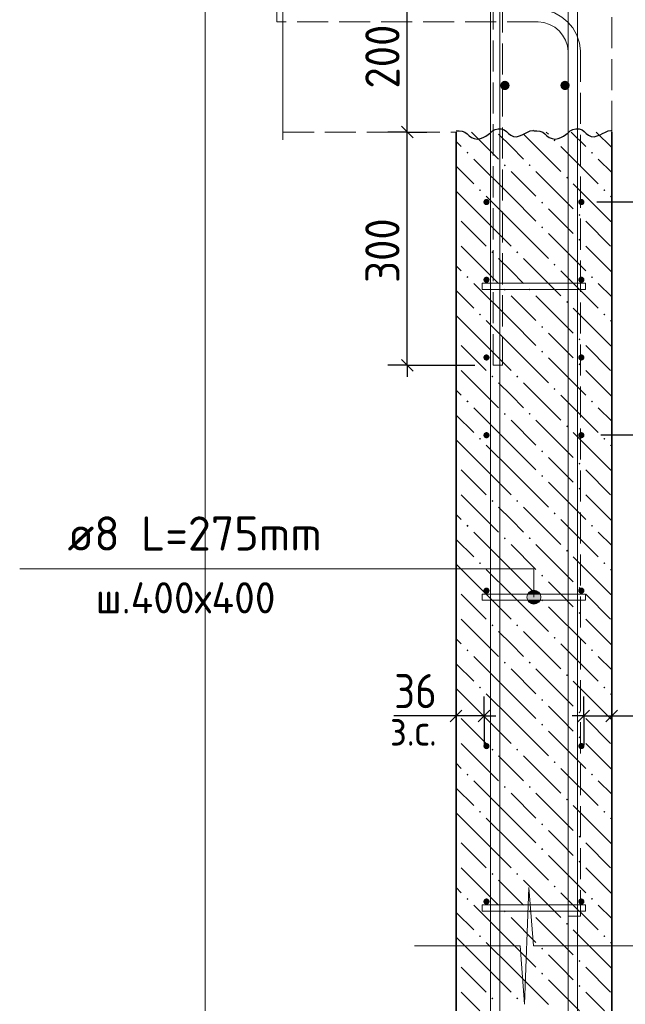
# Model space of a CAD drawing. Header units: millimetres. Extents: x 0 to 21005, y -5 to 14850.
# Tile 5 of 19: x 5417 to 7364, y 6661 to 9828. Entities that reach past the tile are written whole.
import ezdxf

# ---------------------------------------------------------------- set-up
doc = ezdxf.new("R2010")
doc.units = ezdxf.units.MM
doc.linetypes.add('______2', pattern=[135, 100, -35])
for name, color, linetype, lineweight in [('Standard', 7, 'Continuous', 25), ('Выпуски арматуры Г-обр.', 7, 'Continuous', 25), ('Позиционная метка линия выноска', 7, 'Continuous', 13), ('Примечания', 7, 'Continuous', 13), ('Стена обрамление Г-обр.', 7, 'Continuous', 25), ('Стена фоновая арматура У1', 7, 'Continuous', 25), ('Стена фоновая арматура Х1', 7, 'Continuous', 25), ('Стена фоновая затяжка С-обр.', 7, 'Continuous', 25)]:
    doc.layers.add(name, color=color, linetype=linetype, lineweight=lineweight)
doc.layers.add('ЖБ Перекрытие верхний уровень', color=7, linetype='Continuous', lineweight=25, true_color=0xe0e0ff)
doc.layers.add('ЖБ Стена верхний уровень', color=7, linetype='Continuous', lineweight=25, true_color=0x006e00)
doc.layers.add('Размерная выноска', color=7, linetype='Continuous')
doc.styles.add('ISOCPEUR', font='txt')

msp = doc.modelspace()

# ---------------------------------------------------------------- hatches: boundary and pattern name
at = {"layer": 'ЖБ Стена верхний уровень', "linetype": 'Continuous', "lineweight": 18, "transparency": 33554687}
for points in [[(7133.4, 9439.9), (7136.6, 9443.2), (7139.8, 9439.9), (7136.6, 9436.7)], [(6853.3, 9399.9), (6856.6, 9403.2), (6859.9, 9399.9), (6856.6, 9396.7)], [(7253.3, 9399.9), (7256.6, 9403.2), (7259.9, 9399.9), (7256.6, 9396.7)], [(6973.4, 9359.9), (6976.6, 9363.2), (6979.9, 9359.9), (6976.6, 9356.7)], [(7053.3, 9359.9), (7056.6, 9363.2), (7059.9, 9359.9), (7056.6, 9356.7)], [(7173.4, 9319.9), (7176.6, 9323.2), (7179.9, 9319.9), (7176.6, 9316.7)], [(6893.4, 9279.9), (6896.6, 9283.2), (6899.9, 9279.9), (6896.6, 9276.7)], [(7293.4, 9279.9), (7296.6, 9283.2), (7299.9, 9279.9), (7296.6, 9276.7)], [(7093.4, 9239.9), (7096.6, 9243.2), (7099.9, 9239.9), (7096.6, 9236.7)], [(7213.4, 9199.9), (7216.6, 9203.2), (7219.9, 9199.9), (7216.6, 9196.7)], [(7093.4, 9159.9), (7096.6, 9163.2), (7099.9, 9159.9), (7096.6, 9156.7)], [(7213.4, 9119.9), (7216.6, 9123.2), (7219.9, 9119.9), (7216.6, 9116.7)], [(6933.4, 9079.9), (6936.6, 9083.2), (6939.8, 9079.9), (6936.6, 9076.7)], [(7013.3, 9079.9), (7016.6, 9083.2), (7019.9, 9079.9), (7016.6, 9076.7)], [(7133.4, 9039.9), (7136.6, 9043.2), (7139.8, 9039.9), (7136.6, 9036.7)], [(6853.3, 8999.9), (6856.6, 9003.2), (6859.9, 8999.9), (6856.6, 8996.7)], [(7253.3, 8999.9), (7256.6, 9003.2), (7259.9, 8999.9), (7256.6, 8996.7)], [(6973.4, 8959.9), (6976.6, 8963.2), (6979.9, 8959.9), (6976.6, 8956.7)], [(7053.3, 8959.9), (7056.6, 8963.2), (7059.9, 8959.9), (7056.6, 8956.7)], [(7173.4, 8919.9), (7176.6, 8923.2), (7179.9, 8919.9), (7176.6, 8916.7)], [(6893.4, 8879.9), (6896.6, 8883.2), (6899.9, 8879.9), (6896.6, 8876.7)], [(7293.4, 8879.9), (7296.6, 8883.2), (7299.9, 8879.9), (7296.6, 8876.7)], [(7093.4, 8839.9), (7096.6, 8843.2), (7099.9, 8839.9), (7096.6, 8836.7)], [(7213.4, 8799.9), (7216.6, 8803.2), (7219.9, 8799.9), (7216.6, 8796.7)], [(7093.4, 8759.9), (7096.6, 8763.2), (7099.9, 8759.9), (7096.6, 8756.7)], [(7213.4, 8719.9), (7216.6, 8723.2), (7219.9, 8719.9), (7216.6, 8716.7)], [(6933.4, 8679.9), (6936.6, 8683.2), (6939.8, 8679.9), (6936.6, 8676.7)], [(7013.3, 8679.9), (7016.6, 8683.2), (7019.9, 8679.9), (7016.6, 8676.7)], [(7133.4, 8639.9), (7136.6, 8643.2), (7139.8, 8639.9), (7136.6, 8636.7)], [(6853.3, 8599.9), (6856.6, 8603.2), (6859.9, 8599.9), (6856.6, 8596.7)], [(7253.3, 8599.9), (7256.6, 8603.2), (7259.9, 8599.9), (7256.6, 8596.7)], [(6973.4, 8559.9), (6976.6, 8563.2), (6979.9, 8559.9), (6976.6, 8556.7)], [(7053.3, 8559.9), (7056.6, 8563.2), (7059.9, 8559.9), (7056.6, 8556.7)], [(7173.4, 8519.9), (7176.6, 8523.2), (7179.9, 8519.9), (7176.6, 8516.7)], [(6893.4, 8479.9), (6896.6, 8483.2), (6899.9, 8479.9), (6896.6, 8476.7)], [(7293.4, 8479.9), (7296.6, 8483.2), (7299.9, 8479.9), (7296.6, 8476.7)], [(7093.4, 8439.9), (7096.6, 8443.2), (7099.9, 8439.9), (7096.6, 8436.7)], [(7213.4, 8399.9), (7216.6, 8403.2), (7219.9, 8399.9), (7216.6, 8396.7)], [(7093.4, 8359.9), (7096.6, 8363.2), (7099.9, 8359.9), (7096.6, 8356.7)], [(7213.4, 8319.9), (7216.6, 8323.2), (7219.9, 8319.9), (7216.6, 8316.7)], [(6933.4, 8279.9), (6936.6, 8283.2), (6939.8, 8279.9), (6936.6, 8276.7)], [(7013.3, 8279.9), (7016.6, 8283.2), (7019.9, 8279.9), (7016.6, 8276.7)], [(7133.4, 8239.9), (7136.6, 8243.2), (7139.8, 8239.9), (7136.6, 8236.7)], [(6853.3, 8199.9), (6856.6, 8203.2), (6859.9, 8199.9), (6856.6, 8196.7)], [(7253.3, 8199.9), (7256.6, 8203.2), (7259.9, 8199.9), (7256.6, 8196.7)], [(6973.4, 8159.9), (6976.6, 8163.2), (6979.9, 8159.9), (6976.6, 8156.7)], [(7053.3, 8159.9), (7056.6, 8163.2), (7059.9, 8159.9), (7056.6, 8156.7)], [(7173.4, 8119.9), (7176.6, 8123.2), (7179.9, 8119.9), (7176.6, 8116.7)], [(6893.4, 8079.9), (6896.6, 8083.2), (6899.9, 8079.9), (6896.6, 8076.7)], [(7293.4, 8079.9), (7296.6, 8083.2), (7299.9, 8079.9), (7296.6, 8076.7)], [(7093.4, 8039.9), (7096.6, 8043.2), (7099.9, 8039.9), (7096.6, 8036.7)], [(7213.4, 7999.9), (7216.6, 8003.2), (7219.9, 7999.9), (7216.6, 7996.7)], [(7093.4, 7959.9), (7096.6, 7963.2), (7099.9, 7959.9), (7096.6, 7956.7)], [(7213.4, 7919.9), (7216.6, 7923.2), (7219.9, 7919.9), (7216.6, 7916.7)], [(6933.4, 7879.9), (6936.6, 7883.2), (6939.8, 7879.9), (6936.6, 7876.7)], [(7013.3, 7879.9), (7016.6, 7883.2), (7019.9, 7879.9), (7016.6, 7876.7)], [(7133.4, 7839.9), (7136.6, 7843.2), (7139.8, 7839.9), (7136.6, 7836.7)], [(6853.3, 7799.9), (6856.6, 7803.2), (6859.9, 7799.9), (6856.6, 7796.7)], [(7253.3, 7799.9), (7256.6, 7803.2), (7259.9, 7799.9), (7256.6, 7796.7)], [(6973.4, 7759.9), (6976.6, 7763.2), (6979.9, 7759.9), (6976.6, 7756.7)], [(7053.3, 7759.9), (7056.6, 7763.2), (7059.9, 7759.9), (7056.6, 7756.7)], [(7173.4, 7719.9), (7176.6, 7723.2), (7179.9, 7719.9), (7176.6, 7716.7)], [(6893.4, 7679.9), (6896.6, 7683.2), (6899.9, 7679.9), (6896.6, 7676.7)], [(7293.4, 7679.9), (7296.6, 7683.2), (7299.9, 7679.9), (7296.6, 7676.7)], [(7093.4, 7639.9), (7096.6, 7643.2), (7099.9, 7639.9), (7096.6, 7636.7)], [(7213.4, 7599.9), (7216.6, 7603.2), (7219.9, 7599.9), (7216.6, 7596.7)], [(7093.4, 7559.9), (7096.6, 7563.2), (7099.9, 7559.9), (7096.6, 7556.7)], [(7213.4, 7519.9), (7216.6, 7523.2), (7219.9, 7519.9), (7216.6, 7516.7)], [(6933.4, 7479.9), (6936.6, 7483.2), (6939.8, 7479.9), (6936.6, 7476.7)], [(7013.3, 7479.9), (7016.6, 7483.2), (7019.9, 7479.9), (7016.6, 7476.7)], [(7133.4, 7439.9), (7136.6, 7443.2), (7139.8, 7439.9), (7136.6, 7436.7)], [(6853.3, 7399.9), (6856.6, 7403.2), (6859.9, 7399.9), (6856.6, 7396.7)], [(7253.3, 7399.9), (7256.6, 7403.2), (7259.9, 7399.9), (7256.6, 7396.7)], [(6973.4, 7359.9), (6976.6, 7363.2), (6979.9, 7359.9), (6976.6, 7356.7)], [(7053.3, 7359.9), (7056.6, 7363.2), (7059.9, 7359.9), (7056.6, 7356.7)], [(7173.4, 7319.9), (7176.6, 7323.2), (7179.9, 7319.9), (7176.6, 7316.7)], [(6893.4, 7279.9), (6896.6, 7283.2), (6899.9, 7279.9), (6896.6, 7276.7)], [(7293.4, 7279.9), (7296.6, 7283.2), (7299.9, 7279.9), (7296.6, 7276.7)], [(7093.4, 7239.9), (7096.6, 7243.2), (7099.9, 7239.9), (7096.6, 7236.7)], [(7213.4, 7199.9), (7216.6, 7203.2), (7219.9, 7199.9), (7216.6, 7196.7)], [(7093.4, 7159.9), (7096.6, 7163.2), (7099.9, 7159.9), (7096.6, 7156.7)], [(7213.4, 7119.9), (7216.6, 7123.2), (7219.9, 7119.9), (7216.6, 7116.7)], [(6933.4, 7079.9), (6936.6, 7083.2), (6939.8, 7079.9), (6936.6, 7076.7)], [(7013.3, 7079.9), (7016.6, 7083.2), (7019.9, 7079.9), (7016.6, 7076.7)], [(7133.4, 7039.9), (7136.6, 7043.2), (7139.8, 7039.9), (7136.6, 7036.7)], [(6853.3, 6999.9), (6856.6, 7003.2), (6859.9, 6999.9), (6856.6, 6996.7)], [(7253.3, 6999.9), (7256.6, 7003.2), (7259.9, 6999.9), (7256.6, 6996.7)], [(6973.4, 6959.9), (6976.6, 6963.2), (6979.9, 6959.9), (6976.6, 6956.7)], [(7053.3, 6959.9), (7056.6, 6963.2), (7059.9, 6959.9), (7056.6, 6956.7)], [(7173.4, 6919.9), (7176.6, 6923.2), (7179.9, 6919.9), (7176.6, 6916.7)], [(6893.4, 6879.9), (6896.6, 6883.2), (6899.9, 6879.9), (6896.6, 6876.7)], [(7293.4, 6879.9), (7296.6, 6883.2), (7299.9, 6879.9), (7296.6, 6876.7)], [(7093.4, 6839.9), (7096.6, 6843.2), (7099.9, 6839.9), (7096.6, 6836.7)], [(7213.4, 6799.9), (7216.6, 6803.2), (7219.9, 6799.9), (7216.6, 6796.7)], [(7093.4, 6759.9), (7096.6, 6763.2), (7099.9, 6759.9), (7096.6, 6756.7)], [(7213.4, 6719.9), (7216.6, 6723.2), (7219.9, 6719.9), (7216.6, 6716.7)], [(6933.4, 6679.9), (6936.6, 6683.2), (6939.8, 6679.9), (6936.6, 6676.7)], [(7013.3, 6679.9), (7016.6, 6683.2), (7019.9, 6679.9), (7016.6, 6676.7)]]:
    msp.add_hatch(color=7, dxfattribs=at).paths.add_polyline_path(points, flags=16)
at = {"layer": 'Позиционная метка линия выноска', "linetype": 'Continuous', "lineweight": 13, "transparency": 33554687}
for points in [[(7089.5, 7981.9), (7050.8, 7981.9), (7047.6, 7970.6)], [(7089.5, 7981.9), (7047.6, 7970.6), (7092.6, 7970.6)], [(7081.4, 7989.9), (7058.9, 7989.9), (7050.8, 7981.9)], [(7081.4, 7989.9), (7050.8, 7981.9), (7089.5, 7981.9)], [(7058.9, 7989.9), (7081.4, 7989.9), (7070.1, 7993.1)], [(7092.6, 7970.6), (7047.6, 7970.6), (7050.8, 7959.3)], [(7092.6, 7970.6), (7050.8, 7959.3), (7089.5, 7959.3)], [(7089.5, 7959.3), (7050.8, 7959.3), (7058.9, 7951.2)], [(7089.5, 7959.3), (7058.9, 7951.2), (7081.4, 7951.2)], [(7081.4, 7951.2), (7058.9, 7951.2), (7070.1, 7948.1)]]:
    msp.add_hatch(color=7, dxfattribs=at).paths.add_polyline_path(points)
at = {"layer": 'Стена обрамление Г-обр.', "linetype": 'Continuous', "lineweight": 13, "transparency": 33554687}
for points in [[(6992, 9616.5), (6990.9, 9622.2), (6987.6, 9627.1), (6982.8, 9630.3), (6977, 9631.5), (6971.3, 9630.3), (6966.4, 9627.1), (6963.2, 9622.2), (6962, 9616.5), (6963.2, 9610.7), (6966.4, 9605.9), (6971.3, 9602.6), (6977, 9601.5), (6982.8, 9602.6), (6987.6, 9605.9), (6990.9, 9610.7)], [(7185.1, 9616.5), (7184, 9622.2), (7180.7, 9627.1), (7175.9, 9630.3), (7170.1, 9631.5), (7164.4, 9630.3), (7159.5, 9627.1), (7156.3, 9622.2), (7155.1, 9616.5), (7156.3, 9610.7), (7159.5, 9605.9), (7164.4, 9602.6), (7170.1, 9601.5), (7175.9, 9602.6), (7180.7, 9605.9), (7184, 9610.7)]]:
    msp.add_hatch(color=7, dxfattribs=at).paths.add_polyline_path(points)
at = {"layer": 'Стена фоновая арматура У1', "linetype": 'Continuous', "lineweight": 13, "transparency": 33554687}
for points in [[(6927.6, 9241.5), (6926.8, 9245.3), (6924.7, 9248.5), (6921.4, 9250.7), (6917.6, 9251.5), (6913.8, 9250.7), (6910.5, 9248.5), (6908.4, 9245.3), (6907.6, 9241.5), (6908.4, 9237.6), (6910.5, 9234.4), (6913.8, 9232.2), (6917.6, 9231.5), (6921.4, 9232.2), (6924.7, 9234.4), (6926.8, 9237.6)], [(7232.6, 9241.5), (7231.9, 9245.3), (7229.7, 9248.5), (7226.4, 9250.7), (7222.6, 9251.5), (7218.8, 9250.7), (7215.5, 9248.5), (7213.4, 9245.3), (7212.6, 9241.5), (7213.4, 9237.6), (7215.5, 9234.4), (7218.8, 9232.2), (7222.6, 9231.5), (7226.4, 9232.2), (7229.7, 9234.4), (7231.9, 9237.6)], [(6927.6, 8991.5), (6926.8, 8995.3), (6924.7, 8998.5), (6921.4, 9000.7), (6917.6, 9001.5), (6913.8, 9000.7), (6910.5, 8998.5), (6908.4, 8995.3), (6907.6, 8991.5), (6908.4, 8987.6), (6910.5, 8984.4), (6913.8, 8982.2), (6917.6, 8981.5), (6921.4, 8982.2), (6924.7, 8984.4), (6926.8, 8987.6)], [(7232.6, 8991.5), (7231.9, 8995.3), (7229.7, 8998.5), (7226.4, 9000.7), (7222.6, 9001.5), (7218.8, 9000.7), (7215.5, 8998.5), (7213.4, 8995.3), (7212.6, 8991.5), (7213.4, 8987.6), (7215.5, 8984.4), (7218.8, 8982.2), (7222.6, 8981.5), (7226.4, 8982.2), (7229.7, 8984.4), (7231.9, 8987.6)], [(6927.6, 8741.5), (6926.8, 8745.3), (6924.7, 8748.5), (6921.4, 8750.7), (6917.6, 8751.5), (6913.8, 8750.7), (6910.5, 8748.5), (6908.4, 8745.3), (6907.6, 8741.5), (6908.4, 8737.6), (6910.5, 8734.4), (6913.8, 8732.2), (6917.6, 8731.5), (6921.4, 8732.2), (6924.7, 8734.4), (6926.8, 8737.6)], [(7232.6, 8741.5), (7231.9, 8745.3), (7229.7, 8748.5), (7226.4, 8750.7), (7222.6, 8751.5), (7218.8, 8750.7), (7215.5, 8748.5), (7213.4, 8745.3), (7212.6, 8741.5), (7213.4, 8737.6), (7215.5, 8734.4), (7218.8, 8732.2), (7222.6, 8731.5), (7226.4, 8732.2), (7229.7, 8734.4), (7231.9, 8737.6)], [(6927.6, 8491.5), (6926.8, 8495.3), (6924.7, 8498.5), (6921.4, 8500.7), (6917.6, 8501.5), (6913.8, 8500.7), (6910.5, 8498.5), (6908.4, 8495.3), (6907.6, 8491.5), (6908.4, 8487.6), (6910.5, 8484.4), (6913.8, 8482.2), (6917.6, 8481.5), (6921.4, 8482.2), (6924.7, 8484.4), (6926.8, 8487.6)], [(7232.6, 8491.5), (7231.9, 8495.3), (7229.7, 8498.5), (7226.4, 8500.7), (7222.6, 8501.5), (7218.8, 8500.7), (7215.5, 8498.5), (7213.4, 8495.3), (7212.6, 8491.5), (7213.4, 8487.6), (7215.5, 8484.4), (7218.8, 8482.2), (7222.6, 8481.5), (7226.4, 8482.2), (7229.7, 8484.4), (7231.9, 8487.6)], [(6927.6, 7991.5), (6926.8, 7995.3), (6924.7, 7998.5), (6921.4, 8000.7), (6917.6, 8001.5), (6913.8, 8000.7), (6910.5, 7998.5), (6908.4, 7995.3), (6907.6, 7991.5), (6908.4, 7987.6), (6910.5, 7984.4), (6913.8, 7982.2), (6917.6, 7981.5), (6921.4, 7982.2), (6924.7, 7984.4), (6926.8, 7987.6)], [(7232.6, 7991.5), (7231.9, 7995.3), (7229.7, 7998.5), (7226.4, 8000.7), (7222.6, 8001.5), (7218.8, 8000.7), (7215.5, 7998.5), (7213.4, 7995.3), (7212.6, 7991.5), (7213.4, 7987.6), (7215.5, 7984.4), (7218.8, 7982.2), (7222.6, 7981.5), (7226.4, 7982.2), (7229.7, 7984.4), (7231.9, 7987.6)], [(6927.6, 7491.5), (6926.8, 7495.3), (6924.7, 7498.5), (6921.4, 7500.7), (6917.6, 7501.5), (6913.8, 7500.7), (6910.5, 7498.5), (6908.4, 7495.3), (6907.6, 7491.5), (6908.4, 7487.6), (6910.5, 7484.4), (6913.8, 7482.2), (6917.6, 7481.5), (6921.4, 7482.2), (6924.7, 7484.4), (6926.8, 7487.6)], [(7232.6, 7491.5), (7231.9, 7495.3), (7229.7, 7498.5), (7226.4, 7500.7), (7222.6, 7501.5), (7218.8, 7500.7), (7215.5, 7498.5), (7213.4, 7495.3), (7212.6, 7491.5), (7213.4, 7487.6), (7215.5, 7484.4), (7218.8, 7482.2), (7222.6, 7481.5), (7226.4, 7482.2), (7229.7, 7484.4), (7231.9, 7487.6)], [(6927.6, 6991.5), (6926.8, 6995.3), (6924.7, 6998.5), (6921.4, 7000.7), (6917.6, 7001.5), (6913.8, 7000.7), (6910.5, 6998.5), (6908.4, 6995.3), (6907.6, 6991.5), (6908.4, 6987.6), (6910.5, 6984.4), (6913.8, 6982.2), (6917.6, 6981.5), (6921.4, 6982.2), (6924.7, 6984.4), (6926.8, 6987.6)], [(7232.6, 6991.5), (7231.9, 6995.3), (7229.7, 6998.5), (7226.4, 7000.7), (7222.6, 7001.5), (7218.8, 7000.7), (7215.5, 6998.5), (7213.4, 6995.3), (7212.6, 6991.5), (7213.4, 6987.6), (7215.5, 6984.4), (7218.8, 6982.2), (7222.6, 6981.5), (7226.4, 6982.2), (7229.7, 6984.4), (7231.9, 6987.6)]]:
    msp.add_hatch(color=7, dxfattribs=at).paths.add_polyline_path(points)

# ---------------------------------------------------------------- linework, layer by layer
at = {"layer": 'Standard', "color": 7, "linetype": 'Continuous', "lineweight": -3, "transparency": 33554687}
for p, q in [((6663.1, 9466.5), (6663.1, 9966.5)), ((6663.1, 8716.5), (6663.1, 8679)), ((6820.1, 7588.4), (6782.6, 7588.4)), ((6910.1, 7588.4), (6820.1, 7588.4)), ((6910.1, 7588.4), (6947.6, 7588.4)), ((7230.1, 7588.4), (7192.6, 7588.4)), ((7230.1, 7588.4), (7320.1, 7588.4)), ((7320.1, 7588.4), (7357.6, 7588.4))]:
    msp.add_line(p, q, dxfattribs=at)
at = {"layer": 'Standard', "color": 7, "linetype": 'Continuous', "lineweight": 25, "transparency": 33554687}
for p, q in [((6681.9, 9447.7), (6644.4, 9485.2)), ((6681.9, 8697.7), (6644.4, 8735.2)), ((6838.9, 7607.2), (6801.4, 7569.7)), ((6928.9, 7607.2), (6891.4, 7569.7)), ((7211.4, 7569.7), (7248.9, 7607.2)), ((7301.4, 7569.7), (7338.9, 7607.2))]:
    msp.add_line(p, q, dxfattribs=at)
at = {"layer": 'Standard', "color": 251, "linetype": 'Continuous', "lineweight": -3, "true_color": 0x656565, "transparency": 33554687}
for p, q in [((6663.1, 9466.5), (6600.6, 9466.5)), ((6663.1, 9466.5), (6725.6, 9466.5)), ((6663.1, 9466.5), (6694, 9466.5)), ((6663.1, 8716.5), (6600.6, 8716.5)), ((6663.1, 8716.5), (6725.6, 8716.5)), ((6663.1, 8716.5), (6880.1, 8716.5)), ((6820.1, 7588.4), (6820.1, 7650.9)), ((6910.1, 7588.4), (6910.1, 7650.9)), ((7230.1, 7588.4), (7230.1, 7650.9)), ((7320.1, 7588.4), (7320.1, 7650.9)), ((6820.1, 7588.4), (6820.1, 7525.9)), ((6820.1, 7588.4), (6820.1, 7588.4)), ((6910.1, 7588.4), (6910.1, 7525.9)), ((6910.1, 7588.4), (6910.1, 7494.6)), ((7230.1, 7588.4), (7230.1, 7525.9)), ((7230.1, 7588.4), (7230.1, 7494.6)), ((7320.1, 7588.4), (7320.1, 7525.9)), ((7320.1, 7588.4), (7320.1, 7588.4))]:
    msp.add_line(p, q, dxfattribs=at)
at = {"layer": 'Standard', "color": 7, "linetype": 'Continuous', "lineweight": 13, "transparency": 33554687}
for p, q in [((7054.2, 7036.8), (7039.8, 6661.8)), ((7068.7, 6849.3), (7054.2, 7036.8)), ((6686.4, 6849.3), (6686.4, 6849.3)), ((7025.4, 6849.3), (6686.4, 6849.3)), ((7039.8, 6661.8), (7025.4, 6849.3)), ((7407.6, 6849.3), (7068.7, 6849.3))]:
    msp.add_line(p, q, dxfattribs=at)
at = {"layer": 'Standard', "color": 254, "linetype": 'Continuous', "lineweight": 13, "true_color": 0xc4c4ff, "transparency": 33554687}
msp.add_lwpolyline([(8723.2, 6639.8), (8723.2, 14032.1), (6013.2, 14032.1), (6013.2, 6639.8)], dxfattribs=at)
at = {"layer": 'Standard', "color": 7, "linetype": 'Continuous', "lineweight": -3, "transparency": 33554687}
msp.add_lwpolyline([(6663.1, 8716.5), (6663.1, 8980), (6663.1, 8980), (6663.1, 9466.5)], dxfattribs=at)
at = {"layer": 'Standard', "color": 251, "linetype": 'Continuous', "lineweight": -3, "true_color": 0x656565, "transparency": 33554687}
for points in [[(7769, 9241.5), (7760.5, 9241.5), (7760.5, 9241.5), (7272.6, 9241.5)], [(7769, 8491.5), (7760.5, 8491.5), (7760.5, 8491.5), (7760.5, 8491.5), (7760.5, 8491.5), (7285.1, 8491.5)]]:
    msp.add_lwpolyline(points, dxfattribs=at)
at = {"layer": 'Выпуски арматуры Г-обр.', "color": 251, "linetype": '______2', "lineweight": 13, "true_color": 0x656565, "transparency": 33554687}
for points in [[(6969.1, 13666.5), (6969.1, 8716.5), (6939.1, 8716.5), (6939.1, 13666.5), (6969.1, 13666.5)], [(6243.2, 9861.5), (7086.7, 9861.5), (7111.1, 9858.1), (7136.5, 9849.7), (7159.9, 9836.6), (7179.2, 9820.5), (7195.2, 9801.3), (7208.3, 9777.9), (7216.7, 9752.5), (7220.1, 9728.1), (7220.1, 6944), (7180.1, 6944), (7180.1, 9725.3), (7177.6, 9743.4), (7171.6, 9761.7), (7162.2, 9778.5), (7150.8, 9792.1), (7137.1, 9803.5), (7120.3, 9812.9), (7102, 9819), (7084, 9821.5), (6243.2, 9821.5), (6243.2, 9861.5)]]:
    msp.add_lwpolyline(points, dxfattribs=at)
at = {"layer": 'ЖБ Перекрытие верхний уровень', "color": 7, "linetype": '______2', "lineweight": 18, "transparency": 33554687}
for p, q in [((7320.5, 9466.5), (7320.5, 10666.5)), ((6263.2, 9466.5), (6820.5, 9466.5))]:
    msp.add_line(p, q, dxfattribs=at)
at = {"layer": 'ЖБ Стена верхний уровень', "color": 7, "linetype": 'Continuous', "lineweight": 35, "transparency": 33554687}
for p, q in [((6820.1, 9466.5), (6820.1, 6639.8)), ((7320.1, 6639.8), (7320.1, 9466.5))]:
    msp.add_line(p, q, dxfattribs=at)
at = {"layer": 'ЖБ Стена верхний уровень', "color": 9, "linetype": 'Continuous', "lineweight": 18, "true_color": 0xc7c7c7, "transparency": 33554687}
for p, q in [((6870, 9466.5), (6956.6, 9379.9)), ((6996.6, 9419.9), (6956.6, 9459.9)), ((7036.6, 9459.9), (7156.6, 9339.9)), ((7110, 9466.5), (7116.6, 9459.9)), ((7190, 9466.5), (7236.6, 9419.9)), ((7270, 9466.5), (7320.1, 9416.4)), ((6820.1, 9436.4), (6836.6, 9419.9)), ((7036.6, 9379.9), (6996.6, 9419.9)), ((7156.6, 9419.9), (7276.6, 9299.9)), ((6996.6, 9259.9), (6876.6, 9379.9)), ((7320.1, 9336.4), (7276.6, 9379.9)), ((6820.1, 9356.4), (6876.6, 9299.9)), ((6996.6, 9339.9), (7076.6, 9259.9)), ((7076.6, 9339.9), (7196.6, 9219.9)), ((7316.6, 9179.9), (7196.6, 9299.9)), ((6916.6, 9179.9), (6820.1, 9276.4)), ((6916.6, 9259.9), (6996.6, 9179.9)), ((6996.6, 9259.9), (7076.6, 9179.9)), ((7316.6, 9259.9), (7320.1, 9256.4)), ((7156.6, 9179.9), (7116.6, 9219.9)), ((6836.6, 9179.9), (6916.6, 9099.9)), ((6916.6, 9179.9), (6996.6, 9099.9)), ((6996.6, 9179.9), (7116.6, 9059.9)), ((7196.6, 9139.9), (7156.6, 9179.9)), ((7236.6, 9179.9), (7316.6, 9099.9)), ((7316.6, 9179.9), (7320.1, 9176.4)), ((7116.6, 9139.9), (7236.6, 9019.9)), ((6836.6, 9099.9), (6956.6, 8979.9)), ((7236.6, 9099.9), (7320.1, 9016.4)), ((6996.6, 9019.9), (6956.6, 9059.9)), ((7036.6, 9059.9), (7156.6, 8939.9)), ((6820.1, 9036.4), (6836.6, 9019.9)), ((7036.6, 8979.9), (6996.6, 9019.9)), ((7156.6, 9019.9), (7276.6, 8899.9)), ((6996.6, 8859.9), (6876.6, 8979.9)), ((7320.1, 8936.4), (7276.6, 8979.9)), ((6820.1, 8956.4), (6876.6, 8899.9)), ((6996.6, 8939.9), (7076.6, 8859.9)), ((7076.6, 8939.9), (7196.6, 8819.9)), ((7316.6, 8779.9), (7196.6, 8899.9)), ((6916.6, 8779.9), (6820.1, 8876.4)), ((6916.6, 8859.9), (6996.6, 8779.9)), ((6996.6, 8859.9), (7076.6, 8779.9)), ((7316.6, 8859.9), (7320.1, 8856.4)), ((7156.6, 8779.9), (7116.6, 8819.9)), ((6836.6, 8779.9), (6916.6, 8699.9)), ((6916.6, 8779.9), (6996.6, 8699.9)), ((6996.6, 8779.9), (7116.6, 8659.9)), ((7196.6, 8739.9), (7156.6, 8779.9)), ((7236.6, 8779.9), (7316.6, 8699.9)), ((7316.6, 8779.9), (7320.1, 8776.4)), ((7116.6, 8739.9), (7236.6, 8619.9)), ((6836.6, 8699.9), (6956.6, 8579.9)), ((7236.6, 8699.9), (7320.1, 8616.4)), ((6996.6, 8619.9), (6956.6, 8659.9)), ((7036.6, 8659.9), (7156.6, 8539.9)), ((6820.1, 8636.4), (6836.6, 8619.9)), ((7036.6, 8579.9), (6996.6, 8619.9)), ((7156.6, 8619.9), (7276.6, 8499.9)), ((6820.1, 8556.4), (6876.6, 8499.9)), ((6996.6, 8459.9), (6876.6, 8579.9)), ((7320.1, 8536.4), (7276.6, 8579.9)), ((6996.6, 8539.9), (7076.6, 8459.9)), ((7076.6, 8539.9), (7196.6, 8419.9)), ((7316.6, 8379.9), (7196.6, 8499.9)), ((6916.6, 8379.9), (6820.1, 8476.4)), ((6916.6, 8459.9), (6996.6, 8379.9)), ((6996.6, 8459.9), (7076.6, 8379.9)), ((7316.6, 8459.9), (7320.1, 8456.4)), ((7156.6, 8379.9), (7116.6, 8419.9)), ((6836.6, 8379.9), (6916.6, 8299.9)), ((6916.6, 8379.9), (6996.6, 8299.9)), ((6996.6, 8379.9), (7116.6, 8259.9)), ((7196.6, 8339.9), (7156.6, 8379.9)), ((7236.6, 8379.9), (7316.6, 8299.9)), ((7316.6, 8379.9), (7320.1, 8376.4)), ((7116.6, 8339.9), (7236.6, 8219.9)), ((6836.6, 8299.9), (6956.6, 8179.9)), ((7236.6, 8299.9), (7320.1, 8216.4)), ((6820.1, 8236.4), (6836.6, 8219.9)), ((6996.6, 8219.9), (6956.6, 8259.9)), ((7036.6, 8259.9), (7156.6, 8139.9)), ((7036.6, 8179.9), (6996.6, 8219.9)), ((7156.6, 8219.9), (7276.6, 8099.9)), ((6996.6, 8059.9), (6876.6, 8179.9)), ((7320.1, 8136.4), (7276.6, 8179.9)), ((6820.1, 8156.4), (6876.6, 8099.9)), ((6996.6, 8139.9), (7076.6, 8059.9)), ((7076.6, 8139.9), (7196.6, 8019.9)), ((6916.6, 7979.9), (6820.1, 8076.4)), ((7316.6, 7979.9), (7196.6, 8099.9)), ((6916.6, 8059.9), (6996.6, 7979.9)), ((6996.6, 8059.9), (7076.6, 7979.9)), ((7316.6, 8059.9), (7320.1, 8056.4)), ((7156.6, 7979.9), (7116.6, 8019.9)), ((6836.6, 7979.9), (6916.6, 7899.9)), ((6916.6, 7979.9), (6996.6, 7899.9)), ((6996.6, 7979.9), (7116.6, 7859.9)), ((7196.6, 7939.9), (7156.6, 7979.9)), ((7236.6, 7979.9), (7316.6, 7899.9)), ((7316.6, 7979.9), (7320.1, 7976.4)), ((7116.6, 7939.9), (7236.6, 7819.9)), ((6836.6, 7899.9), (6956.6, 7779.9)), ((7236.6, 7899.9), (7320.1, 7816.4)), ((6996.6, 7819.9), (6956.6, 7859.9)), ((7036.6, 7859.9), (7156.6, 7739.9)), ((6820.1, 7836.4), (6836.6, 7819.9)), ((7036.6, 7779.9), (6996.6, 7819.9)), ((7156.6, 7819.9), (7276.6, 7699.9)), ((6996.6, 7659.9), (6876.6, 7779.9)), ((7320.1, 7736.4), (7276.6, 7779.9)), ((6820.1, 7756.4), (6876.6, 7699.9)), ((6996.6, 7739.9), (7076.6, 7659.9)), ((7076.6, 7739.9), (7196.6, 7619.9)), ((7316.6, 7579.9), (7196.6, 7699.9)), ((6916.6, 7579.9), (6820.1, 7676.4)), ((6916.6, 7659.9), (6996.6, 7579.9)), ((6996.6, 7659.9), (7076.6, 7579.9)), ((7316.6, 7659.9), (7320.1, 7656.4)), ((7156.6, 7579.9), (7116.6, 7619.9)), ((6836.6, 7579.9), (6916.6, 7499.9)), ((6916.6, 7579.9), (6996.6, 7499.9)), ((6996.6, 7579.9), (7116.6, 7459.9)), ((7196.6, 7539.9), (7156.6, 7579.9)), ((7236.6, 7579.9), (7316.6, 7499.9)), ((7316.6, 7579.9), (7320.1, 7576.4)), ((7116.6, 7539.9), (7236.6, 7419.9)), ((6836.6, 7499.9), (6956.6, 7379.9)), ((7236.6, 7499.9), (7320.1, 7416.4)), ((6996.6, 7419.9), (6956.6, 7459.9)), ((7036.6, 7459.9), (7156.6, 7339.9)), ((6820.1, 7436.4), (6836.6, 7419.9)), ((7036.6, 7379.9), (6996.6, 7419.9)), ((7156.6, 7419.9), (7276.6, 7299.9)), ((6996.6, 7259.9), (6876.6, 7379.9)), ((7320.1, 7336.4), (7276.6, 7379.9)), ((6820.1, 7356.4), (6876.6, 7299.9)), ((6996.6, 7339.9), (7076.6, 7259.9)), ((7076.6, 7339.9), (7196.6, 7219.9)), ((7316.6, 7179.9), (7196.6, 7299.9)), ((6916.6, 7179.9), (6820.1, 7276.4)), ((6916.6, 7259.9), (6996.6, 7179.9)), ((6996.6, 7259.9), (7076.6, 7179.9)), ((7316.6, 7259.9), (7320.1, 7256.4)), ((7156.6, 7179.9), (7116.6, 7219.9)), ((6836.6, 7179.9), (6916.6, 7099.9)), ((6916.6, 7179.9), (6996.6, 7099.9)), ((6996.6, 7179.9), (7116.6, 7059.9)), ((7196.6, 7139.9), (7156.6, 7179.9)), ((7236.6, 7179.9), (7316.6, 7099.9)), ((7316.6, 7179.9), (7320.1, 7176.4)), ((7116.6, 7139.9), (7236.6, 7019.9)), ((6836.6, 7099.9), (6956.6, 6979.9)), ((7236.6, 7099.9), (7320.1, 7016.4)), ((6820.1, 7036.4), (6836.6, 7019.9)), ((6996.6, 7019.9), (6956.6, 7059.9)), ((7036.6, 7059.9), (7156.6, 6939.9)), ((7036.6, 6979.9), (6996.6, 7019.9)), ((7156.6, 7019.9), (7276.6, 6899.9)), ((6996.6, 6859.9), (6876.6, 6979.9)), ((7320.1, 6936.4), (7276.6, 6979.9)), ((6820.1, 6956.4), (6876.6, 6899.9)), ((6996.6, 6939.9), (7076.6, 6859.9)), ((7076.6, 6939.9), (7196.6, 6819.9)), ((6916.6, 6779.9), (6820.1, 6876.4)), ((7316.6, 6779.9), (7196.6, 6899.9)), ((6916.6, 6859.9), (6996.6, 6779.9)), ((6996.6, 6859.9), (7076.6, 6779.9)), ((7316.6, 6859.9), (7320.1, 6856.4)), ((7156.6, 6779.9), (7116.6, 6819.9)), ((6836.6, 6779.9), (6916.6, 6699.9)), ((6916.6, 6779.9), (6996.6, 6699.9)), ((6996.6, 6779.9), (7116.6, 6659.9)), ((7196.6, 6739.9), (7156.6, 6779.9)), ((7236.6, 6779.9), (7316.6, 6699.9)), ((7316.6, 6779.9), (7320.1, 6776.4)), ((7116.6, 6739.9), (7216.7, 6639.8)), ((6836.6, 6699.9), (6896.7, 6639.8)), ((7236.6, 6699.9), (7296.7, 6639.8))]:
    msp.add_line(p, q, dxfattribs=at)
at = {"layer": 'Позиционная метка линия выноска', "color": 7, "linetype": 'Continuous', "lineweight": 13, "transparency": 33554687}
for p, q in [((7070.1, 7993.1), (7070.1, 7993.1)), ((7047.6, 7970.6), (7047.6, 7970.6)), ((7092.6, 7970.6), (7092.6, 7970.6)), ((7070.1, 7948.1), (7070.1, 7948.1))]:
    msp.add_line(p, q, dxfattribs=at)
msp.add_lwpolyline([(5417.2, 8061.6), (7070.1, 8061.6), (7070.1, 7970.6)], dxfattribs=at)
msp.add_circle((7070.1, 7970.6), 22.5, dxfattribs=at)
at = {"layer": 'Примечания', "color": 7, "linetype": 'Continuous', "lineweight": 25, "transparency": 33554687}
msp.add_line((7320.1, 9470.8), (7320.1, 9470.8), dxfattribs=at)
for points in [[(6820.1, 9470.8), (6829.4, 9471), (6839.4, 9469.5), (6848.4, 9466.2), (6855.6, 9460.8), (6861.9, 9454.3), (6869.1, 9448.8), (6878.4, 9445.5), (6888.1, 9443.6), (6897.9, 9445.8), (6906.9, 9449.3), (6915.6, 9453.3), (6923.1, 9458.7), (6930.1, 9464.4), (6937.1, 9470.1), (6945.6, 9474.6), (6955.1, 9477), (6965.1, 9476.7), (6974.9, 9474), (6982.1, 9468.7), (6988.6, 9462.4), (6995.6, 9456.7), (7004.1, 9452.5), (7014.1, 9451.5), (7023.9, 9453.9), (7032.6, 9457.7), (7041.1, 9462), (7049.9, 9466.1), (7058.4, 9470.1), (7068.1, 9472), (7070.1, 9472.2)], [(7070.1, 9470.8), (7079.4, 9471), (7089.4, 9469.5), (7098.4, 9466.2), (7105.6, 9460.8), (7111.9, 9454.3), (7119.1, 9448.8), (7128.4, 9445.5), (7138.1, 9443.6), (7147.9, 9445.8), (7156.9, 9449.3), (7165.6, 9453.3), (7173.1, 9458.7), (7180.1, 9464.4), (7187.1, 9470.1), (7195.6, 9474.6), (7205.1, 9477), (7215.1, 9476.7), (7224.9, 9474), (7232.1, 9468.7), (7238.6, 9462.4), (7245.6, 9456.7), (7254.1, 9452.5), (7264.1, 9451.5), (7273.9, 9453.9), (7282.6, 9457.7), (7291.1, 9462), (7299.9, 9466.1), (7308.4, 9470.1), (7318.1, 9472), (7320.1, 9472.2)]]:
    msp.add_lwpolyline(points, dxfattribs=at)
at = {"layer": 'Размерная выноска', "color": 7, "linetype": 'Continuous', "lineweight": 13, "transparency": 33554687}
msp.add_line((6263.2, 9991.5), (6263.2, 9441.5), dxfattribs=at)
at = {"layer": 'Размерная выноска', "color": 7, "linetype": 'Continuous', "lineweight": -3, "transparency": 33554687}
for p, q in [((6820.1, 7588.4), (6620.1, 7588.4)), ((7320.1, 7588.4), (7520.1, 7588.4))]:
    msp.add_line(p, q, dxfattribs=at)
at = {"layer": 'Стена фоновая арматура Х1', "color": 7, "linetype": 'Continuous', "lineweight": 18, "transparency": 33554687}
for points in [[(6930.1, 6639.8), (6930.1, 12466.5), (6960.1, 12466.5), (6960.1, 6639.8)], [(7180.1, 6639.8), (7180.1, 12466.5), (7210.1, 12466.5), (7210.1, 6639.8)]]:
    msp.add_lwpolyline(points, dxfattribs=at)
at = {"layer": 'Стена фоновая затяжка С-обр.', "color": 98, "linetype": 'Continuous', "lineweight": 13, "true_color": 0x005000, "transparency": 33554687}
for points in [[(6903.9, 8980.6), (7236.4, 8980.6), (7236.4, 8960.6), (6903.9, 8960.6), (6903.9, 8980.6)], [(6903.9, 7980.6), (7236.4, 7980.6), (7236.4, 7960.6), (6903.9, 7960.6), (6903.9, 7980.6)], [(6903.9, 6980.6), (7236.4, 6980.6), (7236.4, 6960.6), (6903.9, 6960.6), (6903.9, 6980.6)]]:
    msp.add_lwpolyline(points, dxfattribs=at)

# ---------------------------------------------------------------- texts
at = {"layer": 'Standard', "color": 7, "linetype": 'Continuous', "lineweight": 25, "transparency": 33554687, "char_height": 110, "attachment_point": 7, "rotation": 90, "style": 'ISOCPEUR'}
for s, insert, width in [('\\W0.91;200', (6638.1, 9606.5), 280.994), ('\\W0.91;300', (6638.1, 8981.5), 280.99)]:
    msp.add_mtext(s, dxfattribs=dict(at, insert=insert, width=width))
at = {"layer": 'Standard', "color": 7, "linetype": 'Continuous', "lineweight": 18, "transparency": 33554687, "char_height": 100, "attachment_point": 7, "style": 'ISOCPEUR'}
for s, insert, width in [('\\W0.97;ш.400х400', (5661.1, 7918.5), 678.02), ('\\W0.90;з.с.', (6607.2, 7492.9), 229.971)]:
    msp.add_mtext(s, dxfattribs=dict(at, insert=insert, width=width))
at = {"layer": 'Standard', "color": 7, "linetype": 'Continuous', "lineweight": 25, "transparency": 33554687, "insert": (6620.9, 7613.4), "char_height": 110, "width": 201.966, "attachment_point": 7, "style": 'ISOCPEUR'}
msp.add_mtext('\\W0.87;36', dxfattribs=at)
at = {"layer": 'Стена фоновая затяжка С-обр.', "color": 7, "linetype": 'Continuous', "lineweight": 13, "transparency": 33554687, "insert": (5570.9, 8120.3), "char_height": 110, "width": 944.264, "attachment_point": 7, "style": 'ISOCPEUR'}
msp.add_mtext('\\W0.98;ø8 L=275mm ', dxfattribs=at)

doc.saveas('drawing.dxf')
